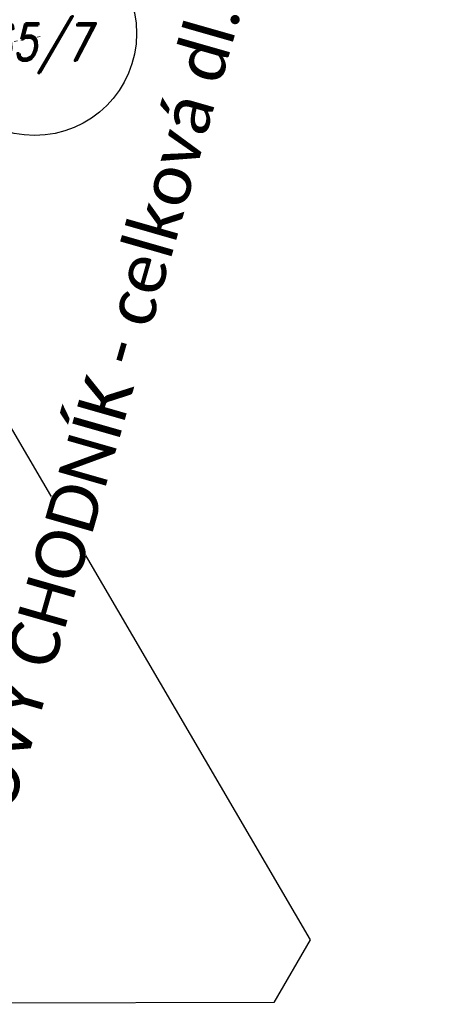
# Model space of a CAD drawing. Header units: feet. Extents: x -783217 to -782936, y -1044805 to -1043930.
# Tile 12 of 81: x -783094 to -783081, y -1044679 to -1044647. Entities that reach past the tile are written whole.
import ezdxf
from ezdxf.enums import TextEntityAlignment as Align

# ---------------------------------------------------------------- set-up
doc = ezdxf.new("R2010")
doc.units = ezdxf.units.FT
doc.header["$MEASUREMENT"] = 0
doc.linetypes.add('ACAD_ISO07W100', pattern=[3, 0, -3])
doc.layers.add('KN_dotčené pozemky', color=3, linetype='Continuous')
doc.layers.add('KN_POZEMKY 500', color=140, linetype='Continuous')
for name, color, linetype, lineweight in [('KN_hranice pozemků', 140, 'Continuous', 30), ('POPIS-VELKÉ', 1, 'Continuous', 50), ('Vrstevnice', 250, 'ACAD_ISO07W100', 15)]:
    doc.layers.add(name, color=color, linetype=linetype, lineweight=lineweight)
doc.styles.add('calibri', font='calibri.ttf')
doc.styles.add('RomanD', font='romand.shx', dxfattribs={"width": 0.7, "oblique": 10})

msp = doc.modelspace()

# ---------------------------------------------------------------- linework, layer by layer
at = {"layer": 'KN_dotčené pozemky'}
msp.add_circle((-783094.014, -1044647.47), 3.299, dxfattribs=at)
at = {"layer": 'KN_hranice pozemků', "linetype": 'Continuous'}
for p, q in [((-783100.77, -1044650), (-783085.1, -1044676.78)), ((-783085.1, -1044676.78), (-783086.27, -1044678.81)), ((-783086.27, -1044678.81), (-783109.33, -1044678.87))]:
    msp.add_line(p, q, dxfattribs=at)
at = {"layer": 'Vrstevnice', "ltscale": 0.04, "elevation": 311.4}
msp.add_lwpolyline([(-783094.67, -1044647.73), (-783094.15, -1044647.629), (-783093.804, -1044647.562)], dxfattribs=at)

# ---------------------------------------------------------------- texts
at = {"layer": 'KN_POZEMKY 500', "linetype": 'Continuous', "style": 'RomanD', "oblique": 10, "width": 0.8}
msp.add_text('165/7', height=1.2, dxfattribs=at).set_placement((-783094.249, -1044648.345), align=Align.CENTER)

# ---------------------------------------------------------------- next in the draw order: texts
at = {"layer": 'POPIS-VELKÉ', "linetype": 'ByBlock', "insert": (-783096.739, -1044673.868), "char_height": 1.6, "attachment_point": 1, "rotation": 74.0283, "style": 'calibri', "bg_fill": 3, "box_fill_scale": 1, "bg_fill_color": 256, "bg_fill_transparency": 0}
msp.add_mtext_dynamic_manual_height_columns('NOVÝ CHODNÍK - celková dl. 499m, š. 1,25-2,0m', width=50.72116, gutter_width=1, heights=[0], dxfattribs=at)

doc.saveas('drawing.dxf')
